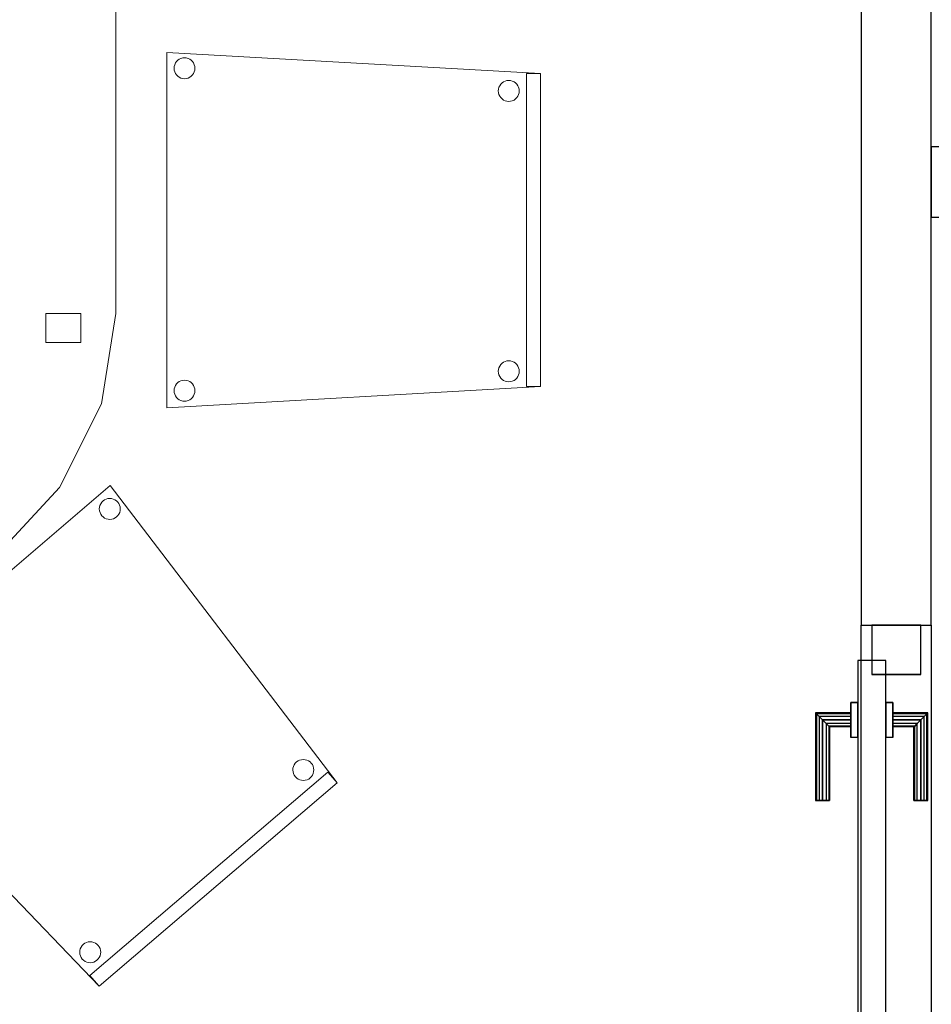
# Model space of a CAD drawing. Header units: metres. Extents: x 397.7 to 427.5, y 12.7 to 28.4.
# Tile 8 of 49: x 403.1 to 404.4, y 24.7 to 26.1. Entities that reach past the tile are written whole.
import ezdxf

# ---------------------------------------------------------------- set-up
doc = ezdxf.new("R2010")
doc.units = ezdxf.units.M
doc.layers.add('01_CARPINTERIA', color=5, linetype='Continuous', lineweight=25, true_color=0x0000ff)
for name, color, linetype, lineweight in [('02_MOBILIARIO', 7, 'Continuous', 18), ('A-DETL-____-MBND', 7, 'Continuous', 18), ('A-GENM-____-OTLN', 7, 'Continuous', 18), ('A-WALL-____-MCUT', 7, 'Continuous', 25), ('A-WALL-____-OTLN', 7, 'Continuous', 25)]:
    doc.layers.add(name, color=color, linetype=linetype, lineweight=lineweight)

# ---------------------------------------------------------------- blocks, each defined once
blk = doc.blocks.new('Family - Evans P5-151235-08_CLI_AIGUA_P5')
at = {"layer": 'A-WALL-____-MCUT', "color": 253, "true_color": 0xaaaaaa}
for p, q in [((2.821, 0.1), (0, 0.1)), ((0, 0.1), (0, 0)), ((0, 0), (2.821, 0))]:
    blk.add_line(p, q, dxfattribs=at)
at = {"layer": 'A-WALL-____-OTLN', "color": 253, "true_color": 0xaaaaaa}
for p, q in [((2.821, 0.1), (0, 0.1)), ((0, 0.1), (0, 0)), ((0, 0), (2.821, 0))]:
    blk.add_line(p, q, dxfattribs=at)
at = {"layer": 'A-WALL-____-OTLN', "color": 253, "lineweight": 18, "true_color": 0xaaaaaa}
blk.add_line((0, 0), (2.821, 0), dxfattribs=at)
blk = doc.blocks.new('Family - Evans P5-151471-08_CLI_AIGUA_P5')
at = {"layer": 'A-WALL-____-OTLN', "color": 253, "true_color": 0xaaaaaa}
for p, q in [((0, 0.1), (0.94, 0.1)), ((0, 0), (0, 0.1)), ((0, 0.1), (0.94, 0.1)), ((0, 0), (0, 0.1)), ((0.94, 0.1), (0.94, 0)), ((0.94, 0.1), (0.94, 0)), ((0.94, 0), (0, 0)), ((0.94, 0), (0, 0))]:
    blk.add_line(p, q, dxfattribs=at)
at = {"layer": 'A-WALL-____-OTLN', "color": 253, "lineweight": 18, "true_color": 0xaaaaaa}
blk.add_line((0, 0), (0.94, 0), dxfattribs=at)
blk = doc.blocks.new('Family - Vano puerta-151473-08_CLI_AIGUA_P5')
at = {"layer": 'A-GENM-____-OTLN', "color": 253, "true_color": 0xaaaaaa}
for p, q in [((404.437, 25.2472), (404.337, 25.2472)), ((404.337, 25.2472), (404.337, 24.3072)), ((404.337, 24.3072), (404.337, 25.2472)), ((404.337, 25.2472), (404.437, 25.2472)), ((404.437, 24.3072), (404.437, 25.2472)), ((404.437, 25.2472), (404.437, 24.3072)), ((404.337, 24.3072), (404.437, 24.3072)), ((404.337, 24.3072), (404.437, 24.3072))]:
    blk.add_line(p, q, dxfattribs=at)
blk = doc.blocks.new('Family - LONDR55-XX_ZZ-ARQ-CAA-M3D-Londres55-151622-08_CLI_AIGUA_P5')
at = {"layer": '01_CARPINTERIA', "color": 161, "true_color": 0xaaaaff}
for p, q in [((0.69, 0.1487), (0.69, 0.15)), ((0.69, 0.15), (0.69, 0.1487)), ((0.815, 0.15), (0.69, 0.15)), ((0.69, 0.145), (0.69, 0.1487)), ((0.69, 0.1487), (0.69, 0.145)), ((0.8137, 0.1487), (0.69, 0.1487)), ((0.8137, 0.1487), (0.69, 0.1487)), ((0.69, 0.14), (0.69, 0.145)), ((0.69, 0.145), (0.69, 0.14)), ((0.81, 0.145), (0.69, 0.145)), ((0.81, 0.145), (0.69, 0.145)), ((0.81, 0.145), (0.805, 0.14)), ((0.805, 0.14), (0.81, 0.145)), ((0.8137, 0.1487), (0.81, 0.145)), ((0.81, 0.145), (0.8137, 0.1487)), ((0.81, 0.1), (0.81, 0.145)), ((0.81, 0.1), (0.81, 0.145)), ((0.815, 0.15), (0.8137, 0.1487)), ((0.8137, 0.1487), (0.815, 0.15)), ((0.8137, 0.1), (0.8137, 0.1487)), ((0.8137, 0.1), (0.8137, 0.1487)), ((0.815, 0.1), (0.815, 0.15)), ((0.69, 0.135), (0.69, 0.14)), ((0.69, 0.14), (0.69, 0.135)), ((0.69, 0.14), (0.805, 0.14)), ((0.805, 0.14), (0.69, 0.14)), ((0.69, 0.135), (0.69, 0.1313)), ((0.69, 0.1313), (0.69, 0.135)), ((0.8, 0.135), (0.69, 0.135)), ((0.8, 0.135), (0.69, 0.135)), ((0.69, 0.1313), (0.69, 0.13)), ((0.69, 0.13), (0.69, 0.1313)), ((0.7963, 0.1313), (0.69, 0.1313)), ((0.7963, 0.1313), (0.69, 0.1313)), ((0.795, 0.13), (0.69, 0.13)), ((0.795, 0.13), (0.7963, 0.1313)), ((0.7963, 0.1313), (0.795, 0.13)), ((0.795, 0.1), (0.795, 0.13)), ((0.7963, 0.1313), (0.8, 0.135)), ((0.8, 0.135), (0.7963, 0.1313)), ((0.7963, 0.1), (0.7963, 0.1313)), ((0.7963, 0.1), (0.7963, 0.1313)), ((0.8, 0.135), (0.805, 0.14)), ((0.805, 0.14), (0.8, 0.135)), ((0.8, 0.1), (0.8, 0.135)), ((0.8, 0.1), (0.8, 0.135)), ((0.805, 0.14), (0.805, 0.1)), ((0.805, 0.1), (0.805, 0.14)), ((0.83, 0.1), (0.78, 0.1)), ((0.78, 0.1), (0.83, 0.1)), ((0.78, 0.09), (0.78, 0.1)), ((0.78, 0.09), (0.78, 0.1)), ((0.7963, 0.1), (0.795, 0.1)), ((0.795, 0.1), (0.7963, 0.1)), ((0.8, 0.1), (0.7963, 0.1)), ((0.7963, 0.1), (0.8, 0.1)), ((0.805, 0.1), (0.8, 0.1)), ((0.8, 0.1), (0.805, 0.1)), ((0.81, 0.1), (0.805, 0.1)), ((0.805, 0.1), (0.81, 0.1)), ((0.81, 0.1), (0.8137, 0.1)), ((0.8137, 0.1), (0.81, 0.1)), ((0.8137, 0.1), (0.815, 0.1)), ((0.815, 0.1), (0.8137, 0.1)), ((0.83, 0.09), (0.83, 0.1)), ((0.83, 0.1), (0.83, 0.09)), ((0.89, 0.09), (0.05, 0.09)), ((0.05, 0.09), (0.05, 0.05)), ((0.89, 0.09), (0.05, 0.09)), ((0.05, 0.05), (0.05, 0.09)), ((0.83, 0.09), (0.78, 0.09)), ((0.78, 0.09), (0.83, 0.09)), ((0.89, 0.05), (0.89, 0.09)), ((0.89, 0.05), (0.89, 0.09)), ((0.07, 0.07), (0, 0.07)), ((0, 0.07), (0, 0)), ((0.07, 0.07), (0, 0.07)), ((0, 0), (0, 0.07)), ((0.07, 0), (0.07, 0.07)), ((0.07, 0), (0.07, 0.07)), ((0.94, 0.07), (0.87, 0.07)), ((0.87, 0.07), (0.87, 0)), ((0.94, 0.07), (0.87, 0.07)), ((0.87, 0), (0.87, 0.07)), ((0.94, 0), (0.94, 0.07)), ((0.94, 0), (0.94, 0.07)), ((0.05, 0.05), (0.89, 0.05)), ((0.05, 0.05), (0.89, 0.05)), ((0.78, 0.05), (0.83, 0.05)), ((0.83, 0.05), (0.78, 0.05)), ((0.78, 0.04), (0.78, 0.05)), ((0.78, 0.04), (0.78, 0.05)), ((0.83, 0.04), (0.83, 0.05)), ((0.83, 0.05), (0.83, 0.04)), ((0.78, 0.04), (0.83, 0.04)), ((0.83, 0.04), (0.78, 0.04)), ((0.7963, 0.04), (0.795, 0.04)), ((0.795, 0.04), (0.7963, 0.04)), ((0.795, 0.01), (0.795, 0.04)), ((0.8, 0.04), (0.7963, 0.04)), ((0.7963, 0.04), (0.8, 0.04)), ((0.7963, 0.0087), (0.7963, 0.04)), ((0.7963, 0.0087), (0.7963, 0.04)), ((0.8, 0.04), (0.805, 0.04)), ((0.805, 0.04), (0.8, 0.04)), ((0.8, 0.005), (0.8, 0.04)), ((0.8, 0.005), (0.8, 0.04)), ((0.805, 0.04), (0.81, 0.04)), ((0.81, 0.04), (0.805, 0.04)), ((0.805, 0.04), (0.805, 0)), ((0.805, 0), (0.805, 0.04)), ((0.81, 0.04), (0.8137, 0.04)), ((0.8137, 0.04), (0.81, 0.04)), ((0.81, -0.005), (0.81, 0.04)), ((0.81, -0.005), (0.81, 0.04)), ((0.8137, 0.04), (0.815, 0.04)), ((0.815, 0.04), (0.8137, 0.04)), ((0.8137, -0.0087), (0.8137, 0.04)), ((0.8137, -0.0087), (0.8137, 0.04)), ((0.815, -0.01), (0.815, 0.04)), ((0, 0), (0.07, 0)), ((0, 0), (0.07, 0)), ((0.69, 0.0087), (0.69, 0.01)), ((0.69, 0.01), (0.69, 0.0087)), ((0.69, 0.01), (0.795, 0.01)), ((0.69, 0.005), (0.69, 0.0087)), ((0.69, 0.0087), (0.69, 0.005)), ((0.69, 0.0087), (0.7963, 0.0087)), ((0.69, 0.0087), (0.7963, 0.0087)), ((0.69, 0), (0.69, 0.005)), ((0.69, 0.005), (0.69, 0)), ((0.69, 0.005), (0.8, 0.005)), ((0.69, 0.005), (0.8, 0.005)), ((0.69, -0.005), (0.69, 0)), ((0.69, 0), (0.69, -0.005)), ((0.805, 0), (0.69, 0)), ((0.69, 0), (0.805, 0)), ((0.7963, 0.0087), (0.795, 0.01)), ((0.795, 0.01), (0.7963, 0.0087)), ((0.8, 0.005), (0.7963, 0.0087)), ((0.7963, 0.0087), (0.8, 0.005)), ((0.805, 0), (0.8, 0.005)), ((0.8, 0.005), (0.805, 0)), ((0.81, -0.005), (0.805, 0)), ((0.87, 0), (0.94, 0)), ((0.87, 0), (0.94, 0)), ((0.69, -0.005), (0.69, -0.0087)), ((0.69, -0.0087), (0.69, -0.005)), ((0.69, -0.005), (0.81, -0.005)), ((0.69, -0.005), (0.81, -0.005)), ((0.69, -0.0087), (0.69, -0.01)), ((0.69, -0.01), (0.69, -0.0087)), ((0.69, -0.0087), (0.8137, -0.0087)), ((0.69, -0.0087), (0.8137, -0.0087)), ((0.69, -0.01), (0.815, -0.01)), ((0.805, 0), (0.81, -0.005)), ((0.81, -0.005), (0.8137, -0.0087)), ((0.8137, -0.0087), (0.81, -0.005)), ((0.8137, -0.0087), (0.815, -0.01)), ((0.815, -0.01), (0.8137, -0.0087))]:
    blk.add_line(p, q, dxfattribs=at)
blk = doc.blocks.new('Family - Porta P5-151623-08_CLI_AIGUA_P5')
blk.add_blockref('Family - LONDR55-XX_ZZ-ARQ-CAA-M3D-Londres55-151622-08_CLI_AIGUA_P5', (0, 0))
blk = doc.blocks.new('Family - Taula 200X120_P5-151650-08_CLI_AIGUA_P5')
at = {"layer": 'A-DETL-____-MBND', "color": 253, "true_color": 0xaaaaaa}
for p, q in [((0.4447, 1.9692), (0.5999, 1.9861)), ((0.5999, 1.9861), (0.4447, 1.9692)), ((0.5999, 1.9861), (0.7552, 1.9692)), ((0.7552, 1.9692), (0.5999, 1.9861)), ((0.3, 1.9196), (0.4447, 1.9692)), ((0.4447, 1.9692), (0.3, 1.9196)), ((0.7552, 1.9692), (0.8999, 1.9196)), ((0.8999, 1.9196), (0.7552, 1.9692)), ((0.1757, 1.8407), (0.3, 1.9196)), ((0.3, 1.9196), (0.1757, 1.8407)), ((0.8999, 1.9196), (1.0242, 1.8407)), ((1.0242, 1.8407), (0.8999, 1.9196)), ((0.0804, 1.7378), (0.1757, 1.8407)), ((0.1757, 1.8407), (0.0804, 1.7378)), ((1.0242, 1.8407), (1.1195, 1.7378)), ((1.1195, 1.7378), (1.0242, 1.8407)), ((0.0204, 1.6181), (0.0804, 1.7378)), ((0.0804, 1.7378), (0.0204, 1.6181)), ((1.1195, 1.7378), (1.1795, 1.6181)), ((1.1795, 1.6181), (1.1195, 1.7378)), ((0, 1.4896), (0.0204, 1.6181)), ((0.0204, 1.6181), (0, 1.4896)), ((1.1795, 1.6181), (1.1999, 1.4896)), ((1.1999, 1.4896), (1.1795, 1.6181)), ((0.0521, 1.4813), (0.0521, 1.5227)), ((0.0521, 1.5227), (0.1021, 1.5227)), ((0.1021, 1.5227), (0.0521, 1.5227)), ((0.0521, 1.5227), (0.0521, 1.4813)), ((0.1021, 1.5227), (0.1021, 1.4813)), ((0.1021, 1.4813), (0.1021, 1.5227)), ((1.0999, 1.4813), (1.0999, 1.5227)), ((1.0999, 1.5227), (1.1499, 1.5227)), ((1.1499, 1.5227), (1.0999, 1.5227)), ((1.0999, 1.5227), (1.0999, 1.4813)), ((1.1499, 1.5227), (1.1499, 1.4813)), ((1.1499, 1.4813), (1.1499, 1.5227)), ((0, 0.4965), (0, 1.4896)), ((0, 1.4896), (0, 0.4965)), ((1.1999, 1.4896), (1.1999, 0.4965)), ((1.1999, 0.4965), (1.1999, 1.4896)), ((0.1021, 1.4813), (0.0521, 1.4813)), ((0.0521, 1.4813), (0.1021, 1.4813)), ((1.1499, 1.4813), (1.0999, 1.4813)), ((1.0999, 1.4813), (1.1499, 1.4813)), ((0.0204, 0.368), (0, 0.4965)), ((0, 0.4965), (0.0204, 0.368)), ((0.0521, 0.4551), (0.0521, 0.4965)), ((0.0521, 0.4965), (0.1021, 0.4965)), ((0.1021, 0.4965), (0.0521, 0.4965)), ((0.0521, 0.4965), (0.0521, 0.4551)), ((0.1021, 0.4965), (0.1021, 0.4551)), ((0.1021, 0.4551), (0.1021, 0.4965)), ((1.0999, 0.4551), (1.0999, 0.4965)), ((1.0999, 0.4965), (1.1499, 0.4965)), ((1.1499, 0.4965), (1.0999, 0.4965)), ((1.0999, 0.4965), (1.0999, 0.4551)), ((1.1499, 0.4965), (1.1499, 0.4551)), ((1.1499, 0.4551), (1.1499, 0.4965)), ((1.1999, 0.4965), (1.1795, 0.368)), ((1.1795, 0.368), (1.1999, 0.4965)), ((0.1021, 0.4551), (0.0521, 0.4551)), ((0.0521, 0.4551), (0.1021, 0.4551)), ((1.1499, 0.4551), (1.0999, 0.4551)), ((1.0999, 0.4551), (1.1499, 0.4551)), ((0.0804, 0.2483), (0.0204, 0.368)), ((0.0204, 0.368), (0.0804, 0.2483)), ((1.1795, 0.368), (1.1195, 0.2483)), ((1.1195, 0.2483), (1.1795, 0.368)), ((0.1757, 0.1454), (0.0804, 0.2483)), ((0.0804, 0.2483), (0.1757, 0.1454)), ((1.1195, 0.2483), (1.0242, 0.1454)), ((1.0242, 0.1454), (1.1195, 0.2483)), ((0.3, 0.0665), (0.1757, 0.1454)), ((0.1757, 0.1454), (0.3, 0.0665)), ((1.0242, 0.1454), (0.8999, 0.0665)), ((0.8999, 0.0665), (1.0242, 0.1454)), ((0.4447, 0.0169), (0.3, 0.0665)), ((0.3, 0.0665), (0.4447, 0.0169)), ((0.8999, 0.0665), (0.7552, 0.0169)), ((0.7552, 0.0169), (0.8999, 0.0665)), ((0.5999, 0), (0.4447, 0.0169)), ((0.4447, 0.0169), (0.5999, 0)), ((0.7552, 0.0169), (0.5999, 0)), ((0.5999, 0), (0.7552, 0.0169))]:
    blk.add_line(p, q, dxfattribs=at)
blk = doc.blocks.new('Family - Evans P5-151946-08_CLI_AIGUA_P5')
at = {"layer": 'A-WALL-____-MCUT', "color": 253, "true_color": 0xaaaaaa}
for p, q in [((0.64, 0.1), (0, 0.1)), ((0, 0.1), (0, 0)), ((0.64, 0), (0.64, 0.1)), ((0, 0), (0.64, 0))]:
    blk.add_line(p, q, dxfattribs=at)
at = {"layer": 'A-WALL-____-OTLN', "color": 253, "true_color": 0xaaaaaa}
for p, q in [((0.64, 0.1), (0, 0.1)), ((0, 0.1), (0, 0)), ((0.64, 0), (0.64, 0.1)), ((0, 0), (0.64, 0))]:
    blk.add_line(p, q, dxfattribs=at)
at = {"layer": 'A-WALL-____-OTLN', "color": 253, "lineweight": 18, "true_color": 0xaaaaaa}
blk.add_line((0, 0), (0.64, 0), dxfattribs=at)
blk = doc.blocks.new('Family - Cadira confident_P5-151968-08_CLI_AIGUA_P5')
at = {"layer": 'A-DETL-____-MBND', "color": 253, "true_color": 0xaaaaaa}
for p, q in [((0, 0.3852), (0.3849, 0.7145)), ((0.3849, 0.7145), (0, 0.3852)), ((0.3849, 0.7145), (0.7083, 0.2903)), ((0.7083, 0.2903), (0.3849, 0.7145)), ((0.3702, 0.6859), (0.3713, 0.6883)), ((0.3713, 0.6883), (0.3702, 0.6859)), ((0.3713, 0.6883), (0.3727, 0.6904)), ((0.3727, 0.6904), (0.3713, 0.6883)), ((0.3727, 0.6904), (0.3746, 0.6923)), ((0.3746, 0.6923), (0.3727, 0.6904)), ((0.3746, 0.6923), (0.3767, 0.6938)), ((0.3767, 0.6938), (0.3746, 0.6923)), ((0.3767, 0.6938), (0.379, 0.6949)), ((0.379, 0.6949), (0.3767, 0.6938)), ((0.379, 0.6949), (0.3815, 0.6956)), ((0.3815, 0.6956), (0.379, 0.6949)), ((0.3815, 0.6956), (0.3841, 0.6959)), ((0.3841, 0.6959), (0.3815, 0.6956)), ((0.3841, 0.6959), (0.3867, 0.6957)), ((0.3867, 0.6957), (0.3841, 0.6959)), ((0.3867, 0.6957), (0.3892, 0.695)), ((0.3892, 0.695), (0.3867, 0.6957)), ((0.3892, 0.695), (0.3916, 0.6939)), ((0.3916, 0.6939), (0.3892, 0.695)), ((0.3916, 0.6939), (0.3938, 0.6925)), ((0.3938, 0.6925), (0.3916, 0.6939)), ((0.3938, 0.6925), (0.3956, 0.6906)), ((0.3956, 0.6906), (0.3938, 0.6925)), ((0.3956, 0.6906), (0.3971, 0.6885)), ((0.3971, 0.6885), (0.3956, 0.6906)), ((0.3971, 0.6885), (0.3983, 0.6862)), ((0.3983, 0.6862), (0.3971, 0.6885)), ((0.3693, 0.6808), (0.3695, 0.6834)), ((0.3695, 0.6834), (0.3693, 0.6808)), ((0.3696, 0.6782), (0.3693, 0.6808)), ((0.3693, 0.6808), (0.3696, 0.6782)), ((0.3695, 0.6834), (0.3702, 0.6859)), ((0.3702, 0.6859), (0.3695, 0.6834)), ((0.3703, 0.6757), (0.3696, 0.6782)), ((0.3696, 0.6782), (0.3703, 0.6757)), ((0.3714, 0.6733), (0.3703, 0.6757)), ((0.3703, 0.6757), (0.3714, 0.6733)), ((0.3984, 0.6759), (0.3973, 0.6736)), ((0.3973, 0.6736), (0.3984, 0.6759)), ((0.3983, 0.6862), (0.399, 0.6837)), ((0.399, 0.6837), (0.3983, 0.6862)), ((0.399, 0.6785), (0.3984, 0.6759)), ((0.3984, 0.6759), (0.399, 0.6785)), ((0.399, 0.6837), (0.3992, 0.6811)), ((0.3992, 0.6811), (0.399, 0.6837)), ((0.3992, 0.6811), (0.399, 0.6785)), ((0.399, 0.6785), (0.3992, 0.6811)), ((0.3729, 0.6712), (0.3714, 0.6733)), ((0.3714, 0.6733), (0.3729, 0.6712)), ((0.3748, 0.6694), (0.3729, 0.6712)), ((0.3729, 0.6712), (0.3748, 0.6694)), ((0.3769, 0.6679), (0.3748, 0.6694)), ((0.3748, 0.6694), (0.3769, 0.6679)), ((0.3793, 0.6668), (0.3769, 0.6679)), ((0.3769, 0.6679), (0.3793, 0.6668)), ((0.3818, 0.6662), (0.3793, 0.6668)), ((0.3793, 0.6668), (0.3818, 0.6662)), ((0.3844, 0.666), (0.3818, 0.6662)), ((0.3818, 0.6662), (0.3844, 0.666)), ((0.387, 0.6662), (0.3844, 0.666)), ((0.3844, 0.666), (0.387, 0.6662)), ((0.3895, 0.6669), (0.387, 0.6662)), ((0.387, 0.6662), (0.3895, 0.6669)), ((0.3919, 0.6681), (0.3895, 0.6669)), ((0.3895, 0.6669), (0.3919, 0.6681)), ((0.394, 0.6696), (0.3919, 0.6681)), ((0.3919, 0.6681), (0.394, 0.6696)), ((0.3958, 0.6714), (0.394, 0.6696)), ((0.394, 0.6696), (0.3958, 0.6714)), ((0.3973, 0.6736), (0.3958, 0.6714)), ((0.3958, 0.6714), (0.3973, 0.6736)), ((0.025, 0.3932), (0.0271, 0.3948)), ((0.0271, 0.3948), (0.025, 0.3932)), ((0.0271, 0.3948), (0.0295, 0.3959)), ((0.0295, 0.3959), (0.0271, 0.3948)), ((0.0295, 0.3959), (0.032, 0.3966)), ((0.032, 0.3966), (0.0295, 0.3959)), ((0.032, 0.3966), (0.0346, 0.3968)), ((0.0346, 0.3968), (0.032, 0.3966)), ((0.0346, 0.3968), (0.0372, 0.3966)), ((0.0372, 0.3966), (0.0346, 0.3968)), ((0.0372, 0.3966), (0.0397, 0.396)), ((0.0397, 0.396), (0.0372, 0.3966)), ((0.0397, 0.396), (0.0421, 0.3949)), ((0.0421, 0.3949), (0.0397, 0.396)), ((0.0421, 0.3949), (0.0442, 0.3934)), ((0.0442, 0.3934), (0.0421, 0.3949)), ((0.0442, 0.3934), (0.0461, 0.3916)), ((0.0461, 0.3916), (0.0442, 0.3934)), ((0.369, 0), (0, 0.3852)), ((0, 0.3852), (0.369, 0)), ((0.0198, 0.3818), (0.02, 0.3843)), ((0.02, 0.3843), (0.0198, 0.3818)), ((0.02, 0.3792), (0.0198, 0.3818)), ((0.0198, 0.3818), (0.02, 0.3792)), ((0.02, 0.3843), (0.0206, 0.3869)), ((0.0206, 0.3869), (0.02, 0.3843)), ((0.0206, 0.3869), (0.0217, 0.3892)), ((0.0217, 0.3892), (0.0206, 0.3869)), ((0.0217, 0.3892), (0.0232, 0.3914)), ((0.0232, 0.3914), (0.0217, 0.3892)), ((0.0232, 0.3914), (0.025, 0.3932)), ((0.025, 0.3932), (0.0232, 0.3914)), ((0.0461, 0.3916), (0.0476, 0.3895)), ((0.0476, 0.3895), (0.0461, 0.3916)), ((0.0476, 0.3895), (0.0487, 0.3871)), ((0.0487, 0.3871), (0.0476, 0.3895)), ((0.0487, 0.3871), (0.0494, 0.3846)), ((0.0494, 0.3846), (0.0487, 0.3871)), ((0.0495, 0.3794), (0.0488, 0.3769)), ((0.0488, 0.3769), (0.0495, 0.3794)), ((0.0494, 0.3846), (0.0497, 0.382)), ((0.0497, 0.382), (0.0494, 0.3846)), ((0.0497, 0.382), (0.0495, 0.3794)), ((0.0495, 0.3794), (0.0497, 0.382)), ((0.0207, 0.3766), (0.02, 0.3792)), ((0.02, 0.3792), (0.0207, 0.3766)), ((0.0219, 0.3743), (0.0207, 0.3766)), ((0.0207, 0.3766), (0.0219, 0.3743)), ((0.0234, 0.3722), (0.0219, 0.3743)), ((0.0219, 0.3743), (0.0234, 0.3722)), ((0.0252, 0.3704), (0.0234, 0.3722)), ((0.0234, 0.3722), (0.0252, 0.3704)), ((0.0274, 0.3689), (0.0252, 0.3704)), ((0.0252, 0.3704), (0.0274, 0.3689)), ((0.0297, 0.3678), (0.0274, 0.3689)), ((0.0274, 0.3689), (0.0297, 0.3678)), ((0.0323, 0.3672), (0.0297, 0.3678)), ((0.0297, 0.3678), (0.0323, 0.3672)), ((0.0349, 0.367), (0.0323, 0.3672)), ((0.0323, 0.3672), (0.0349, 0.367)), ((0.0375, 0.3672), (0.0349, 0.367)), ((0.0349, 0.367), (0.0375, 0.3672)), ((0.04, 0.3679), (0.0375, 0.3672)), ((0.0375, 0.3672), (0.04, 0.3679)), ((0.0423, 0.369), (0.04, 0.3679)), ((0.04, 0.3679), (0.0423, 0.369)), ((0.0444, 0.3705), (0.0423, 0.369)), ((0.0423, 0.369), (0.0444, 0.3705)), ((0.0463, 0.3724), (0.0444, 0.3705)), ((0.0444, 0.3705), (0.0463, 0.3724)), ((0.0477, 0.3745), (0.0463, 0.3724)), ((0.0463, 0.3724), (0.0477, 0.3745)), ((0.0488, 0.3769), (0.0477, 0.3745)), ((0.0477, 0.3745), (0.0488, 0.3769)), ((0.655, 0.3225), (0.6575, 0.3232)), ((0.6575, 0.3232), (0.655, 0.3225)), ((0.6575, 0.3232), (0.6601, 0.3234)), ((0.6601, 0.3234), (0.6575, 0.3232)), ((0.6601, 0.3234), (0.6627, 0.3232)), ((0.6627, 0.3232), (0.6601, 0.3234)), ((0.6627, 0.3232), (0.6652, 0.3226)), ((0.6652, 0.3226), (0.6627, 0.3232)), ((0.6453, 0.3084), (0.6455, 0.311)), ((0.6455, 0.311), (0.6453, 0.3084)), ((0.6455, 0.311), (0.6462, 0.3135)), ((0.6462, 0.3135), (0.6455, 0.311)), ((0.6462, 0.3135), (0.6473, 0.3159)), ((0.6473, 0.3159), (0.6462, 0.3135)), ((0.6473, 0.3159), (0.6487, 0.318)), ((0.6487, 0.318), (0.6473, 0.3159)), ((0.6487, 0.318), (0.6506, 0.3199)), ((0.6506, 0.3199), (0.6487, 0.318)), ((0.6506, 0.3199), (0.6527, 0.3214)), ((0.6527, 0.3214), (0.6506, 0.3199)), ((0.6527, 0.3214), (0.655, 0.3225)), ((0.655, 0.3225), (0.6527, 0.3214)), ((0.6652, 0.3226), (0.6676, 0.3215)), ((0.6676, 0.3215), (0.6652, 0.3226)), ((0.6676, 0.3215), (0.6698, 0.32)), ((0.6698, 0.32), (0.6676, 0.3215)), ((0.6698, 0.32), (0.6716, 0.3182)), ((0.6716, 0.3182), (0.6698, 0.32)), ((0.6716, 0.3182), (0.6731, 0.3161)), ((0.6731, 0.3161), (0.6716, 0.3182)), ((0.6731, 0.3161), (0.6743, 0.3138)), ((0.6743, 0.3138), (0.6731, 0.3161)), ((0.6743, 0.3138), (0.675, 0.3112)), ((0.675, 0.3112), (0.6743, 0.3138)), ((0.675, 0.3112), (0.6752, 0.3087)), ((0.6752, 0.3087), (0.675, 0.3112)), ((0.356, 0.0152), (0.6953, 0.3055)), ((0.6953, 0.3055), (0.356, 0.0152)), ((0.6456, 0.3058), (0.6453, 0.3084)), ((0.6453, 0.3084), (0.6456, 0.3058)), ((0.6463, 0.3033), (0.6456, 0.3058)), ((0.6456, 0.3058), (0.6463, 0.3033)), ((0.6474, 0.3009), (0.6463, 0.3033)), ((0.6463, 0.3033), (0.6474, 0.3009)), ((0.6489, 0.2988), (0.6474, 0.3009)), ((0.6474, 0.3009), (0.6489, 0.2988)), ((0.6508, 0.297), (0.6489, 0.2988)), ((0.6489, 0.2988), (0.6508, 0.297)), ((0.6529, 0.2955), (0.6508, 0.297)), ((0.6508, 0.297), (0.6529, 0.2955)), ((0.6553, 0.2944), (0.6529, 0.2955)), ((0.6529, 0.2955), (0.6553, 0.2944)), ((0.6679, 0.2956), (0.6655, 0.2945)), ((0.6655, 0.2945), (0.6679, 0.2956)), ((0.67, 0.2972), (0.6679, 0.2956)), ((0.6679, 0.2956), (0.67, 0.2972)), ((0.6718, 0.299), (0.67, 0.2972)), ((0.67, 0.2972), (0.6718, 0.299)), ((0.6733, 0.3012), (0.6718, 0.299)), ((0.6718, 0.299), (0.6733, 0.3012)), ((0.6744, 0.3035), (0.6733, 0.3012)), ((0.6733, 0.3012), (0.6744, 0.3035)), ((0.675, 0.3061), (0.6744, 0.3035)), ((0.6744, 0.3035), (0.675, 0.3061)), ((0.6752, 0.3087), (0.675, 0.3061)), ((0.675, 0.3061), (0.6752, 0.3087)), ((0.6953, 0.3055), (0.7083, 0.2903)), ((0.7083, 0.2903), (0.6953, 0.3055)), ((0.7083, 0.2903), (0.369, 0)), ((0.369, 0), (0.7083, 0.2903)), ((0.7083, 0.2903), (0.369, 0)), ((0.369, 0), (0.7083, 0.2903)), ((0.6578, 0.2938), (0.6553, 0.2944)), ((0.6553, 0.2944), (0.6578, 0.2938)), ((0.6604, 0.2936), (0.6578, 0.2938)), ((0.6578, 0.2938), (0.6604, 0.2936)), ((0.663, 0.2938), (0.6604, 0.2936)), ((0.6604, 0.2936), (0.663, 0.2938)), ((0.6655, 0.2945), (0.663, 0.2938)), ((0.663, 0.2938), (0.6655, 0.2945)), ((0.3433, 0.0558), (0.3448, 0.058)), ((0.3448, 0.058), (0.3433, 0.0558)), ((0.3448, 0.058), (0.3466, 0.0598)), ((0.3466, 0.0598), (0.3448, 0.058)), ((0.3466, 0.0598), (0.3487, 0.0614)), ((0.3487, 0.0614), (0.3466, 0.0598)), ((0.3487, 0.0614), (0.3511, 0.0625)), ((0.3511, 0.0625), (0.3487, 0.0614)), ((0.3511, 0.0625), (0.3536, 0.0632)), ((0.3536, 0.0632), (0.3511, 0.0625)), ((0.3536, 0.0632), (0.3562, 0.0634)), ((0.3562, 0.0634), (0.3536, 0.0632)), ((0.3562, 0.0634), (0.3588, 0.0632)), ((0.3588, 0.0632), (0.3562, 0.0634)), ((0.3588, 0.0632), (0.3613, 0.0626)), ((0.3613, 0.0626), (0.3588, 0.0632)), ((0.3613, 0.0626), (0.3637, 0.0615)), ((0.3637, 0.0615), (0.3613, 0.0626)), ((0.3637, 0.0615), (0.3658, 0.06)), ((0.3658, 0.06), (0.3637, 0.0615)), ((0.3658, 0.06), (0.3677, 0.0582)), ((0.3677, 0.0582), (0.3658, 0.06)), ((0.3677, 0.0582), (0.3692, 0.0561)), ((0.3692, 0.0561), (0.3677, 0.0582)), ((0.3414, 0.0483), (0.3416, 0.0509)), ((0.3416, 0.0509), (0.3414, 0.0483)), ((0.3416, 0.0458), (0.3414, 0.0483)), ((0.3414, 0.0483), (0.3416, 0.0458)), ((0.3416, 0.0509), (0.3422, 0.0535)), ((0.3422, 0.0535), (0.3416, 0.0509)), ((0.3423, 0.0432), (0.3416, 0.0458)), ((0.3416, 0.0458), (0.3423, 0.0432)), ((0.3422, 0.0535), (0.3433, 0.0558)), ((0.3433, 0.0558), (0.3422, 0.0535)), ((0.3435, 0.0409), (0.3423, 0.0432)), ((0.3423, 0.0432), (0.3435, 0.0409)), ((0.3692, 0.0561), (0.3703, 0.0537)), ((0.3703, 0.0537), (0.3692, 0.0561)), ((0.3704, 0.0435), (0.3693, 0.0411)), ((0.3693, 0.0411), (0.3704, 0.0435)), ((0.3703, 0.0537), (0.371, 0.0512)), ((0.371, 0.0512), (0.3703, 0.0537)), ((0.3711, 0.046), (0.3704, 0.0435)), ((0.3704, 0.0435), (0.3711, 0.046)), ((0.371, 0.0512), (0.3713, 0.0486)), ((0.3713, 0.0486), (0.371, 0.0512)), ((0.3713, 0.0486), (0.3711, 0.046)), ((0.3711, 0.046), (0.3713, 0.0486)), ((0.345, 0.0388), (0.3435, 0.0409)), ((0.3435, 0.0409), (0.345, 0.0388)), ((0.3468, 0.037), (0.345, 0.0388)), ((0.345, 0.0388), (0.3468, 0.037)), ((0.349, 0.0355), (0.3468, 0.037)), ((0.3468, 0.037), (0.349, 0.0355)), ((0.3513, 0.0344), (0.349, 0.0355)), ((0.349, 0.0355), (0.3513, 0.0344)), ((0.3539, 0.0338), (0.3513, 0.0344)), ((0.3513, 0.0344), (0.3539, 0.0338)), ((0.3565, 0.0335), (0.3539, 0.0338)), ((0.3539, 0.0338), (0.3565, 0.0335)), ((0.3591, 0.0338), (0.3565, 0.0335)), ((0.3565, 0.0335), (0.3591, 0.0338)), ((0.3616, 0.0345), (0.3591, 0.0338)), ((0.3591, 0.0338), (0.3616, 0.0345)), ((0.3639, 0.0356), (0.3616, 0.0345)), ((0.3616, 0.0345), (0.3639, 0.0356)), ((0.366, 0.0371), (0.3639, 0.0356)), ((0.3639, 0.0356), (0.366, 0.0371)), ((0.3679, 0.039), (0.366, 0.0371)), ((0.366, 0.0371), (0.3679, 0.039)), ((0.3693, 0.0411), (0.3679, 0.039)), ((0.3679, 0.039), (0.3693, 0.0411)), ((0.369, 0), (0.356, 0.0152)), ((0.356, 0.0152), (0.369, 0))]:
    blk.add_line(p, q, dxfattribs=at)
blk = doc.blocks.new('Family - Cadira confident_P5-151980-08_CLI_AIGUA_P5')
at = {"layer": 'A-DETL-____-MBND', "color": 253, "true_color": 0xaaaaaa}
for p, q in [((0, 0.5065), (0.5326, 0.4765)), ((0, 0), (0, 0.5065)), ((0.5326, 0.4765), (0, 0.5065)), ((0, 0.5065), (0, 0)), ((0.0111, 0.4893), (0.0122, 0.4917)), ((0.0122, 0.4917), (0.0111, 0.4893)), ((0.0122, 0.4917), (0.0137, 0.4938)), ((0.0137, 0.4938), (0.0122, 0.4917)), ((0.0137, 0.4938), (0.0155, 0.4957)), ((0.0155, 0.4957), (0.0137, 0.4938)), ((0.0155, 0.4957), (0.0176, 0.4972)), ((0.0176, 0.4972), (0.0155, 0.4957)), ((0.0176, 0.4972), (0.02, 0.4983)), ((0.02, 0.4983), (0.0176, 0.4972)), ((0.02, 0.4983), (0.0225, 0.4989)), ((0.0225, 0.4989), (0.02, 0.4983)), ((0.0225, 0.4989), (0.0251, 0.4992)), ((0.0251, 0.4992), (0.0225, 0.4989)), ((0.0251, 0.4992), (0.0277, 0.4989)), ((0.0277, 0.4989), (0.0251, 0.4992)), ((0.0277, 0.4989), (0.0302, 0.4983)), ((0.0302, 0.4983), (0.0277, 0.4989)), ((0.0302, 0.4983), (0.0326, 0.4972)), ((0.0326, 0.4972), (0.0302, 0.4983)), ((0.0326, 0.4972), (0.0347, 0.4957)), ((0.0347, 0.4957), (0.0326, 0.4972)), ((0.0347, 0.4957), (0.0365, 0.4938)), ((0.0365, 0.4938), (0.0347, 0.4957)), ((0.0365, 0.4938), (0.038, 0.4917)), ((0.038, 0.4917), (0.0365, 0.4938)), ((0.038, 0.4917), (0.0391, 0.4893)), ((0.0391, 0.4893), (0.038, 0.4917)), ((0.0102, 0.4842), (0.0104, 0.4868)), ((0.0104, 0.4868), (0.0102, 0.4842)), ((0.0104, 0.4816), (0.0102, 0.4842)), ((0.0102, 0.4842), (0.0104, 0.4816)), ((0.0104, 0.4868), (0.0111, 0.4893)), ((0.0111, 0.4893), (0.0104, 0.4868)), ((0.0111, 0.4791), (0.0104, 0.4816)), ((0.0104, 0.4816), (0.0111, 0.4791)), ((0.0122, 0.4768), (0.0111, 0.4791)), ((0.0111, 0.4791), (0.0122, 0.4768)), ((0.0391, 0.4791), (0.038, 0.4768)), ((0.038, 0.4768), (0.0391, 0.4791)), ((0.0391, 0.4893), (0.0398, 0.4868)), ((0.0398, 0.4868), (0.0391, 0.4893)), ((0.0398, 0.4816), (0.0391, 0.4791)), ((0.0391, 0.4791), (0.0398, 0.4816)), ((0.0398, 0.4868), (0.04, 0.4842)), ((0.04, 0.4842), (0.0398, 0.4868)), ((0.04, 0.4842), (0.0398, 0.4816)), ((0.0398, 0.4816), (0.04, 0.4842)), ((0.0137, 0.4746), (0.0122, 0.4768)), ((0.0122, 0.4768), (0.0137, 0.4746)), ((0.0155, 0.4728), (0.0137, 0.4746)), ((0.0137, 0.4746), (0.0155, 0.4728)), ((0.0176, 0.4713), (0.0155, 0.4728)), ((0.0155, 0.4728), (0.0176, 0.4713)), ((0.02, 0.4702), (0.0176, 0.4713)), ((0.0176, 0.4713), (0.02, 0.4702)), ((0.0225, 0.4695), (0.02, 0.4702)), ((0.02, 0.4702), (0.0225, 0.4695)), ((0.0251, 0.4693), (0.0225, 0.4695)), ((0.0225, 0.4695), (0.0251, 0.4693)), ((0.0277, 0.4695), (0.0251, 0.4693)), ((0.0251, 0.4693), (0.0277, 0.4695)), ((0.0302, 0.4702), (0.0277, 0.4695)), ((0.0277, 0.4695), (0.0302, 0.4702)), ((0.0326, 0.4713), (0.0302, 0.4702)), ((0.0302, 0.4702), (0.0326, 0.4713)), ((0.0347, 0.4728), (0.0326, 0.4713)), ((0.0326, 0.4713), (0.0347, 0.4728)), ((0.0365, 0.4746), (0.0347, 0.4728)), ((0.0347, 0.4728), (0.0365, 0.4746)), ((0.038, 0.4768), (0.0365, 0.4746)), ((0.0365, 0.4746), (0.038, 0.4768)), ((0.4779, 0.4633), (0.48, 0.4648)), ((0.48, 0.4648), (0.4779, 0.4633)), ((0.48, 0.4648), (0.4824, 0.4659)), ((0.4824, 0.4659), (0.48, 0.4648)), ((0.4824, 0.4659), (0.4849, 0.4666)), ((0.4849, 0.4666), (0.4824, 0.4659)), ((0.4849, 0.4666), (0.4875, 0.4668)), ((0.4875, 0.4668), (0.4849, 0.4666)), ((0.4875, 0.4668), (0.4901, 0.4666)), ((0.4901, 0.4666), (0.4875, 0.4668)), ((0.4901, 0.4666), (0.4926, 0.4659)), ((0.4926, 0.4659), (0.4901, 0.4666)), ((0.4926, 0.4659), (0.495, 0.4648)), ((0.495, 0.4648), (0.4926, 0.4659)), ((0.495, 0.4648), (0.4971, 0.4633)), ((0.4971, 0.4633), (0.495, 0.4648)), ((0.5126, 0.03), (0.5126, 0.4765)), ((0.5126, 0.4765), (0.5326, 0.4765)), ((0.5126, 0.4765), (0.5126, 0.03)), ((0.5326, 0.4765), (0.5126, 0.4765)), ((0.5326, 0.4765), (0.5326, 0.03)), ((0.5326, 0.03), (0.5326, 0.4765)), ((0.5326, 0.4765), (0.5326, 0.03)), ((0.5326, 0.03), (0.5326, 0.4765)), ((0.4726, 0.4519), (0.4728, 0.4545)), ((0.4728, 0.4545), (0.4726, 0.4519)), ((0.4728, 0.4493), (0.4726, 0.4519)), ((0.4726, 0.4519), (0.4728, 0.4493)), ((0.4728, 0.4545), (0.4735, 0.457)), ((0.4735, 0.457), (0.4728, 0.4545)), ((0.4735, 0.457), (0.4746, 0.4593)), ((0.4746, 0.4593), (0.4735, 0.457)), ((0.4746, 0.4593), (0.4761, 0.4615)), ((0.4761, 0.4615), (0.4746, 0.4593)), ((0.4761, 0.4615), (0.4779, 0.4633)), ((0.4779, 0.4633), (0.4761, 0.4615)), ((0.4971, 0.4633), (0.4989, 0.4615)), ((0.4989, 0.4615), (0.4971, 0.4633)), ((0.4989, 0.4615), (0.5004, 0.4593)), ((0.5004, 0.4593), (0.4989, 0.4615)), ((0.5004, 0.4593), (0.5015, 0.457)), ((0.5015, 0.457), (0.5004, 0.4593)), ((0.5015, 0.457), (0.5022, 0.4545)), ((0.5022, 0.4545), (0.5015, 0.457)), ((0.5022, 0.4545), (0.5024, 0.4519)), ((0.5024, 0.4519), (0.5022, 0.4545)), ((0.5024, 0.4519), (0.5022, 0.4493)), ((0.5022, 0.4493), (0.5024, 0.4519)), ((0.4735, 0.4468), (0.4728, 0.4493)), ((0.4728, 0.4493), (0.4735, 0.4468)), ((0.4746, 0.4444), (0.4735, 0.4468)), ((0.4735, 0.4468), (0.4746, 0.4444)), ((0.4761, 0.4423), (0.4746, 0.4444)), ((0.4746, 0.4444), (0.4761, 0.4423)), ((0.4779, 0.4404), (0.4761, 0.4423)), ((0.4761, 0.4423), (0.4779, 0.4404)), ((0.48, 0.4389), (0.4779, 0.4404)), ((0.4779, 0.4404), (0.48, 0.4389)), ((0.4824, 0.4378), (0.48, 0.4389)), ((0.48, 0.4389), (0.4824, 0.4378)), ((0.4849, 0.4372), (0.4824, 0.4378)), ((0.4824, 0.4378), (0.4849, 0.4372)), ((0.4875, 0.4369), (0.4849, 0.4372)), ((0.4849, 0.4372), (0.4875, 0.4369)), ((0.4901, 0.4372), (0.4875, 0.4369)), ((0.4875, 0.4369), (0.4901, 0.4372)), ((0.4926, 0.4378), (0.4901, 0.4372)), ((0.4901, 0.4372), (0.4926, 0.4378)), ((0.495, 0.4389), (0.4926, 0.4378)), ((0.4926, 0.4378), (0.495, 0.4389)), ((0.4971, 0.4404), (0.495, 0.4389)), ((0.495, 0.4389), (0.4971, 0.4404)), ((0.4989, 0.4423), (0.4971, 0.4404)), ((0.4971, 0.4404), (0.4989, 0.4423)), ((0.5004, 0.4444), (0.4989, 0.4423)), ((0.4989, 0.4423), (0.5004, 0.4444)), ((0.5015, 0.4468), (0.5004, 0.4444)), ((0.5004, 0.4444), (0.5015, 0.4468)), ((0.5022, 0.4493), (0.5015, 0.4468)), ((0.5015, 0.4468), (0.5022, 0.4493)), ((0.4728, 0.0545), (0.4735, 0.057)), ((0.4735, 0.057), (0.4728, 0.0545)), ((0.4735, 0.057), (0.4746, 0.0593)), ((0.4746, 0.0593), (0.4735, 0.057)), ((0.4746, 0.0593), (0.4761, 0.0615)), ((0.4761, 0.0615), (0.4746, 0.0593)), ((0.4761, 0.0615), (0.4779, 0.0633)), ((0.4779, 0.0633), (0.4761, 0.0615)), ((0.4779, 0.0633), (0.48, 0.0648)), ((0.48, 0.0648), (0.4779, 0.0633)), ((0.48, 0.0648), (0.4824, 0.0659)), ((0.4824, 0.0659), (0.48, 0.0648)), ((0.4824, 0.0659), (0.4849, 0.0666)), ((0.4849, 0.0666), (0.4824, 0.0659)), ((0.4849, 0.0666), (0.4875, 0.0668)), ((0.4875, 0.0668), (0.4849, 0.0666)), ((0.4875, 0.0668), (0.4901, 0.0666)), ((0.4901, 0.0666), (0.4875, 0.0668)), ((0.4901, 0.0666), (0.4926, 0.0659)), ((0.4926, 0.0659), (0.4901, 0.0666)), ((0.4926, 0.0659), (0.495, 0.0648)), ((0.495, 0.0648), (0.4926, 0.0659)), ((0.495, 0.0648), (0.4971, 0.0633)), ((0.4971, 0.0633), (0.495, 0.0648)), ((0.4971, 0.0633), (0.4989, 0.0615)), ((0.4989, 0.0615), (0.4971, 0.0633)), ((0.4989, 0.0615), (0.5004, 0.0593)), ((0.5004, 0.0593), (0.4989, 0.0615)), ((0.5004, 0.0593), (0.5015, 0.057)), ((0.5015, 0.057), (0.5004, 0.0593)), ((0.5015, 0.057), (0.5022, 0.0545)), ((0.5022, 0.0545), (0.5015, 0.057)), ((0.4726, 0.0519), (0.4728, 0.0545)), ((0.4728, 0.0545), (0.4726, 0.0519)), ((0.4728, 0.0493), (0.4726, 0.0519)), ((0.4726, 0.0519), (0.4728, 0.0493)), ((0.4735, 0.0468), (0.4728, 0.0493)), ((0.4728, 0.0493), (0.4735, 0.0468)), ((0.4746, 0.0444), (0.4735, 0.0468)), ((0.4735, 0.0468), (0.4746, 0.0444)), ((0.4761, 0.0423), (0.4746, 0.0444)), ((0.4746, 0.0444), (0.4761, 0.0423)), ((0.4779, 0.0404), (0.4761, 0.0423)), ((0.4761, 0.0423), (0.4779, 0.0404)), ((0.4989, 0.0423), (0.4971, 0.0404)), ((0.4971, 0.0404), (0.4989, 0.0423)), ((0.5004, 0.0444), (0.4989, 0.0423)), ((0.4989, 0.0423), (0.5004, 0.0444)), ((0.5015, 0.0468), (0.5004, 0.0444)), ((0.5004, 0.0444), (0.5015, 0.0468)), ((0.5022, 0.0493), (0.5015, 0.0468)), ((0.5015, 0.0468), (0.5022, 0.0493)), ((0.5022, 0.0545), (0.5024, 0.0519)), ((0.5024, 0.0519), (0.5022, 0.0545)), ((0.5024, 0.0519), (0.5022, 0.0493)), ((0.5022, 0.0493), (0.5024, 0.0519)), ((0.5326, 0.03), (0, 0)), ((0, 0), (0.5326, 0.03)), ((0.0104, 0.0268), (0.0111, 0.0293)), ((0.0111, 0.0293), (0.0104, 0.0268)), ((0.0111, 0.0293), (0.0122, 0.0317)), ((0.0122, 0.0317), (0.0111, 0.0293)), ((0.0122, 0.0317), (0.0137, 0.0338)), ((0.0137, 0.0338), (0.0122, 0.0317)), ((0.0137, 0.0338), (0.0155, 0.0357)), ((0.0155, 0.0357), (0.0137, 0.0338)), ((0.0155, 0.0357), (0.0176, 0.0372)), ((0.0176, 0.0372), (0.0155, 0.0357)), ((0.0176, 0.0372), (0.02, 0.0383)), ((0.02, 0.0383), (0.0176, 0.0372)), ((0.02, 0.0383), (0.0225, 0.0389)), ((0.0225, 0.0389), (0.02, 0.0383)), ((0.0225, 0.0389), (0.0251, 0.0392)), ((0.0251, 0.0392), (0.0225, 0.0389)), ((0.0251, 0.0392), (0.0277, 0.0389)), ((0.0277, 0.0389), (0.0251, 0.0392)), ((0.0277, 0.0389), (0.0302, 0.0383)), ((0.0302, 0.0383), (0.0277, 0.0389)), ((0.0302, 0.0383), (0.0326, 0.0372)), ((0.0326, 0.0372), (0.0302, 0.0383)), ((0.0326, 0.0372), (0.0347, 0.0357)), ((0.0347, 0.0357), (0.0326, 0.0372)), ((0.0347, 0.0357), (0.0365, 0.0338)), ((0.0365, 0.0338), (0.0347, 0.0357)), ((0.0365, 0.0338), (0.038, 0.0317)), ((0.038, 0.0317), (0.0365, 0.0338)), ((0.038, 0.0317), (0.0391, 0.0293)), ((0.0391, 0.0293), (0.038, 0.0317)), ((0.0391, 0.0293), (0.0398, 0.0268)), ((0.0398, 0.0268), (0.0391, 0.0293)), ((0.48, 0.0389), (0.4779, 0.0404)), ((0.4779, 0.0404), (0.48, 0.0389)), ((0.4824, 0.0378), (0.48, 0.0389)), ((0.48, 0.0389), (0.4824, 0.0378)), ((0.4849, 0.0372), (0.4824, 0.0378)), ((0.4824, 0.0378), (0.4849, 0.0372)), ((0.4875, 0.0369), (0.4849, 0.0372)), ((0.4849, 0.0372), (0.4875, 0.0369)), ((0.4901, 0.0372), (0.4875, 0.0369)), ((0.4875, 0.0369), (0.4901, 0.0372)), ((0.4926, 0.0378), (0.4901, 0.0372)), ((0.4901, 0.0372), (0.4926, 0.0378)), ((0.495, 0.0389), (0.4926, 0.0378)), ((0.4926, 0.0378), (0.495, 0.0389)), ((0.4971, 0.0404), (0.495, 0.0389)), ((0.495, 0.0389), (0.4971, 0.0404)), ((0.5326, 0.03), (0.5126, 0.03)), ((0.5126, 0.03), (0.5326, 0.03)), ((0.0102, 0.0242), (0.0104, 0.0268)), ((0.0104, 0.0268), (0.0102, 0.0242)), ((0.0104, 0.0216), (0.0102, 0.0242)), ((0.0102, 0.0242), (0.0104, 0.0216)), ((0.0111, 0.0191), (0.0104, 0.0216)), ((0.0104, 0.0216), (0.0111, 0.0191)), ((0.0122, 0.0168), (0.0111, 0.0191)), ((0.0111, 0.0191), (0.0122, 0.0168)), ((0.0137, 0.0146), (0.0122, 0.0168)), ((0.0122, 0.0168), (0.0137, 0.0146)), ((0.0155, 0.0128), (0.0137, 0.0146)), ((0.0137, 0.0146), (0.0155, 0.0128)), ((0.0365, 0.0146), (0.0347, 0.0128)), ((0.0347, 0.0128), (0.0365, 0.0146)), ((0.038, 0.0168), (0.0365, 0.0146)), ((0.0365, 0.0146), (0.038, 0.0168)), ((0.0391, 0.0191), (0.038, 0.0168)), ((0.038, 0.0168), (0.0391, 0.0191)), ((0.0398, 0.0216), (0.0391, 0.0191)), ((0.0391, 0.0191), (0.0398, 0.0216)), ((0.0398, 0.0268), (0.04, 0.0242)), ((0.04, 0.0242), (0.0398, 0.0268)), ((0.04, 0.0242), (0.0398, 0.0216)), ((0.0398, 0.0216), (0.04, 0.0242)), ((0.0176, 0.0113), (0.0155, 0.0128)), ((0.0155, 0.0128), (0.0176, 0.0113)), ((0.02, 0.0102), (0.0176, 0.0113)), ((0.0176, 0.0113), (0.02, 0.0102)), ((0.0225, 0.0095), (0.02, 0.0102)), ((0.02, 0.0102), (0.0225, 0.0095)), ((0.0251, 0.0093), (0.0225, 0.0095)), ((0.0225, 0.0095), (0.0251, 0.0093)), ((0.0277, 0.0095), (0.0251, 0.0093)), ((0.0251, 0.0093), (0.0277, 0.0095)), ((0.0302, 0.0102), (0.0277, 0.0095)), ((0.0277, 0.0095), (0.0302, 0.0102)), ((0.0326, 0.0113), (0.0302, 0.0102)), ((0.0302, 0.0102), (0.0326, 0.0113)), ((0.0347, 0.0128), (0.0326, 0.0113)), ((0.0326, 0.0113), (0.0347, 0.0128))]:
    blk.add_line(p, q, dxfattribs=at)
blk = doc.blocks.new('LONDR55-XX_ZZ-ARQ-CAA-M3D-Londres55_ifc-1-08_CLI_AIGUA_P5')
at = {"layer": '01_CARPINTERIA', "color": 253, "lineweight": 18, "true_color": 0xaaaaaa, "rotation": 90}
blk.add_blockref('Family - Porta P5-151623-08_CLI_AIGUA_P5', (404.422, 24.3072), dxfattribs=at)
at = {"layer": '02_MOBILIARIO', "color": 253, "lineweight": 18, "true_color": 0xaaaaaa}
for name, p in [('Family - Taula 200X120_P5-151650-08_CLI_AIGUA_P5', (402.0742, 25.1953)), ('Family - Cadira confident_P5-151980-08_CLI_AIGUA_P5', (403.3469, 25.5576)), ('Family - Cadira confident_P5-151968-08_CLI_AIGUA_P5', (402.8812, 24.7323))]:
    blk.add_blockref(name, p, dxfattribs=at)
at = {"layer": 'A-GENM-____-OTLN', "color": 253, "lineweight": 18, "true_color": 0xaaaaaa}
blk.add_blockref('Family - Vano puerta-151473-08_CLI_AIGUA_P5', (0, 0), dxfattribs=at)
at = {"layer": 'A-WALL-____-OTLN', "color": 253, "lineweight": 18, "true_color": 0xaaaaaa, "rotation": 90}
for name, p in [('Family - Evans P5-151235-08_CLI_AIGUA_P5', (404.437, 25.2472)), ('Family - Evans P5-151471-08_CLI_AIGUA_P5', (404.437, 24.3072))]:
    blk.add_blockref(name, p, dxfattribs=at)
at = {"layer": 'A-WALL-____-OTLN', "color": 253, "lineweight": 18, "true_color": 0xaaaaaa}
blk.add_blockref('Family - Evans P5-151946-08_CLI_AIGUA_P5', (404.437, 25.8295), dxfattribs=at)

msp = doc.modelspace()

# ---------------------------------------------------------------- block references
at = {"lineweight": 5}
msp.add_blockref('LONDR55-XX_ZZ-ARQ-CAA-M3D-Londres55_ifc-1-08_CLI_AIGUA_P5', (0, 0), dxfattribs=at)

doc.saveas('drawing.dxf')
